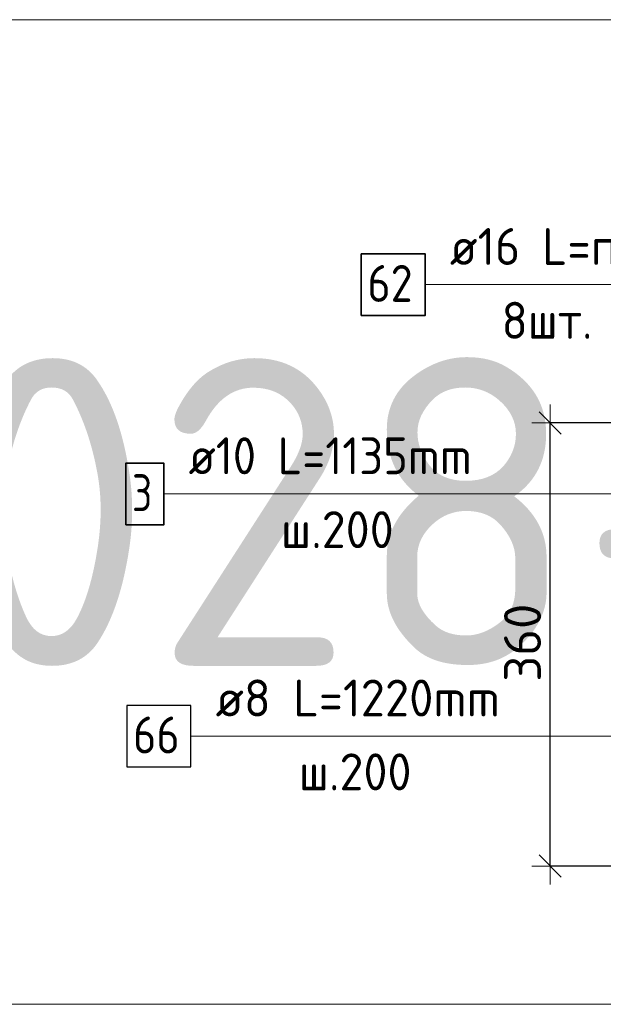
# Model space of a CAD drawing. Header units: metres. Extents: x -38 to 97, y -15 to 21.
# Tile 51 of 82: x 71.606 to 72.08, y 2.072 to 2.872. Entities that reach past the tile are written whole.
import ezdxf

# ---------------------------------------------------------------- set-up
doc = ezdxf.new("R2010")
doc.units = ezdxf.units.M
doc.header["$PDMODE"] = 65
for name, color, linetype, lineweight in [('XR$4$Арм.стержн. Арматура края', 96, 'Continuous', 35), ('XR$4$Арм.стержн. Хомут', 240, 'Continuous', 35), ('XR$4$Арм.стержн.горизонт. 1', 180, 'Continuous', 35), ('XR$4$Размерная линия (1)', 7, 'Continuous', 13)]:
    doc.layers.add(name, color=color, linetype=linetype, lineweight=lineweight)
doc.styles.add('ISOCPEUR', font='txt')
doc.dimstyles.new('DIMSTYLE_26', dxfattribs={"dimtxt": 0.03, "dimasz": 0.03, "dimexe": 0, "dimexo": 0, "dimgap": 0.015, "dimtad": 2, "dimdec": 0, "dimlfac": 1000, "dimrnd": 5, "dimzin": 12, "dimdsep": 46, "dimtxsty": 'ISOCPEUR', "dimblk1": 'ALL_ML_STRICH', "dimblk2": 'ALL_ML_STRICH', "dimsah": 1, "dimcen": 0, "dimclrd": 7, "dimclre": 256, "dimclrt": 7, "dimadec": 0, "dimazin": 0, "dimtfac": 1, "dimtdec": 0, "dimtix": 1, "dimtmove": 2, "dimatfit": 3, "dimfxl": 0, "dimtzin": 0, "dimlwd": 0, "dimlwe": -3, "dimarcsym": 0})

# ---------------------------------------------------------------- blocks, each defined once
blk = doc.blocks.new('ALL_ML_STRICH')
at = {"color": 0, "linetype": 'ByBlock', "lineweight": -2}
for p, q in [((-0.3, -0.3), (0.3, 0.3)), ((0, -0.5), (0, 0.5)), ((-1, 0), (0.5, 0))]:
    blk.add_line(p, q, dxfattribs=at)
blk = doc.blocks.new('*D655')
at = {"layer": 'DEFPOINTS', "color": 7, "linetype": 'Continuous', "lineweight": 13, "transparency": 33554687}
for p in [(72.17211, 2.54403), (72.03736, 2.18403), (72.17211, 2.18403)]:
    blk.add_point(p, dxfattribs=at)
at = {"layer": 'XR$4$Размерная линия (1)', "color": 9, "linetype": 'Continuous', "lineweight": -2, "true_color": 0xc7c7c7, "transparency": 33554687}
for p, q in [((72.15211, 2.54403), (72.03736, 2.54403)), ((72.15211, 2.18403), (72.03736, 2.18403))]:
    blk.add_line(p, q, dxfattribs=at)
at = {"layer": 'XR$4$Размерная линия (1)', "color": 7, "linetype": 'Continuous', "lineweight": -2, "transparency": 33554687}
blk.add_line((72.03736, 2.18403), (72.03736, 2.54403), dxfattribs=at)
at = {"layer": 'XR$4$Размерная линия (1)', "color": 7, "linetype": 'Continuous', "lineweight": 13, "transparency": 33554687, "xscale": 0.03, "yscale": 0.03, "zscale": 0.03}
for p, rotation in [((72.03736, 2.54403), 90), ((72.03736, 2.18403), 270)]:
    blk.add_blockref('ALL_ML_STRICH', p, dxfattribs=dict(at, rotation=rotation))
at = {"layer": 'XR$4$Размерная линия (1)', "color": 7, "linetype": 'Continuous', "lineweight": 13, "transparency": 33554687, "insert": (72.01486, 2.36553), "char_height": 0.03, "width": 0.09, "attachment_point": 5, "rotation": 90, "style": 'ISOCPEUR'}
blk.add_mtext('\\A1;{360}', dxfattribs=at)

msp = doc.modelspace()

# ---------------------------------------------------------------- linework, layer by layer
at = {"color": 7, "linetype": 'Continuous', "lineweight": 13, "transparency": 33554687}
for p, q in [((86.41979, 2.87171), (67.91979, 2.87171)), ((86.41979, 2.07171), (67.91979, 2.07171))]:
    msp.add_line(p, q, dxfattribs=at)
at = {"layer": 'XR$4$Арм.стержн. Арматура края', "color": 7, "linetype": 'Continuous', "lineweight": 13, "transparency": 33554687}
for p, q in [((71.72365, 2.48637), (72.03065, 2.48637)), ((72.03065, 2.48637), (72.19703, 2.48637))]:
    msp.add_line(p, q, dxfattribs=at)
at = {"layer": 'XR$4$Арм.стержн. Арматура края', "color": 7, "linetype": 'Continuous', "lineweight": 35, "transparency": 33554687}
msp.add_lwpolyline([(71.69265, 2.46137), (71.72365, 2.46137), (71.72365, 2.51137), (71.69265, 2.51137), (71.69265, 2.46137)], dxfattribs=at)
at = {"layer": 'XR$4$Арм.стержн. Хомут', "color": 7, "linetype": 'Continuous', "lineweight": 13, "transparency": 33554687}
for p, q in [((71.74558, 2.28956), (72.03758, 2.28956)), ((72.03758, 2.28956), (72.20007, 2.28956))]:
    msp.add_line(p, q, dxfattribs=at)
at = {"layer": 'XR$4$Арм.стержн. Хомут', "color": 7, "linetype": 'Continuous', "lineweight": 25, "transparency": 33554687}
msp.add_lwpolyline([(71.69358, 2.26456), (71.74558, 2.26456), (71.74558, 2.31456), (71.69358, 2.31456), (71.69358, 2.26456)], dxfattribs=at)
at = {"layer": 'XR$4$Арм.стержн.горизонт. 1', "color": 7, "linetype": 'Continuous', "lineweight": 13, "transparency": 33554687}
msp.add_line((71.93584, 2.65643), (72.16184, 2.65643), dxfattribs=at)
at = {"layer": 'XR$4$Арм.стержн.горизонт. 1', "color": 7, "linetype": 'Continuous', "lineweight": 35, "transparency": 33554687}
msp.add_lwpolyline([(71.88384, 2.63143), (71.93584, 2.63143), (71.93584, 2.68143), (71.88384, 2.68143), (71.88384, 2.63143)], dxfattribs=at)

# ---------------------------------------------------------------- texts
at = {"color": 7, "linetype": 'Continuous', "lineweight": 35, "transparency": 33554687, "insert": (70.35063, 2.34671), "char_height": 0.25, "width": 2.7437149, "attachment_point": 7, "style": 'ISOCPEUR'}
msp.add_mtext('\\W0.96;ГОСТ 34028-2016', dxfattribs=at)
at = {"layer": 'XR$4$Арм.стержн. Арматура края', "color": 7, "linetype": 'Continuous', "lineweight": 25, "transparency": 33554687, "char_height": 0.03, "attachment_point": 7, "style": 'ISOCPEUR'}
for s, insert, width in [('\\W0.92;ø10 L=1135mm ', (71.74365, 2.50237), 0.2806693), ('\\W0.78;3', (71.69765, 2.47237), 0.0326407), ('\\W0.95;ш.200 ', (71.81865, 2.44237), 0.1311996)]:
    msp.add_mtext(s, dxfattribs=dict(at, insert=insert, width=width))
at = {"layer": 'XR$4$Арм.стержн. Хомут', "color": 7, "linetype": 'Continuous', "lineweight": 25, "transparency": 33554687, "char_height": 0.03, "attachment_point": 7, "style": 'ISOCPEUR'}
for s, insert, width in [('\\W0.96;ø8 L=1220mm ', (71.76558, 2.30556), 0.2722217), ('\\W0.87;66', (71.69858, 2.27556), 0.0550812), ('\\W0.95;ш.200 ', (71.83308, 2.24556), 0.1311995)]:
    msp.add_mtext(s, dxfattribs=dict(at, insert=insert, width=width))
at = {"layer": 'XR$4$Арм.стержн.горизонт. 1', "color": 7, "linetype": 'Continuous', "lineweight": 25, "transparency": 33554687, "char_height": 0.03, "attachment_point": 7, "style": 'ISOCPEUR'}
for s, insert, width in [('\\W0.94;ø16 L=п.м.', (71.95584, 2.67243), 0.199983), ('\\W0.87;62', (71.88884, 2.64243), 0.0550812), ('\\W0.94;8шт. ', (71.99784, 2.61243), 0.1161286)]:
    msp.add_mtext(s, dxfattribs=dict(at, insert=insert, width=width))

# ---------------------------------------------------------------- dimensions: what is measured, and where the dimension line sits
at = {"layer": 'XR$4$Размерная линия (1)', "color": 7, "linetype": 'Continuous', "lineweight": 13, "transparency": 33554687}
dim = msp.add_linear_dim(base=(72.03736, 2.54403), p1=(72.15211, 2.18403), p2=(72.15211, 2.54403), angle=90, dimstyle='DIMSTYLE_26', override={"dimpost": '<>', "dimclrd": 7, "dimclre": 9, "dimclrt": 7, "dimlwd": 0, "dimlwe": 65533}, dxfattribs=at)
dim.commit()
dim.dimension.update_dxf_attribs({"geometry": '*D655', "text_midpoint": (72.01486, 2.36553), "dimtype": 160})

doc.saveas('drawing.dxf')
